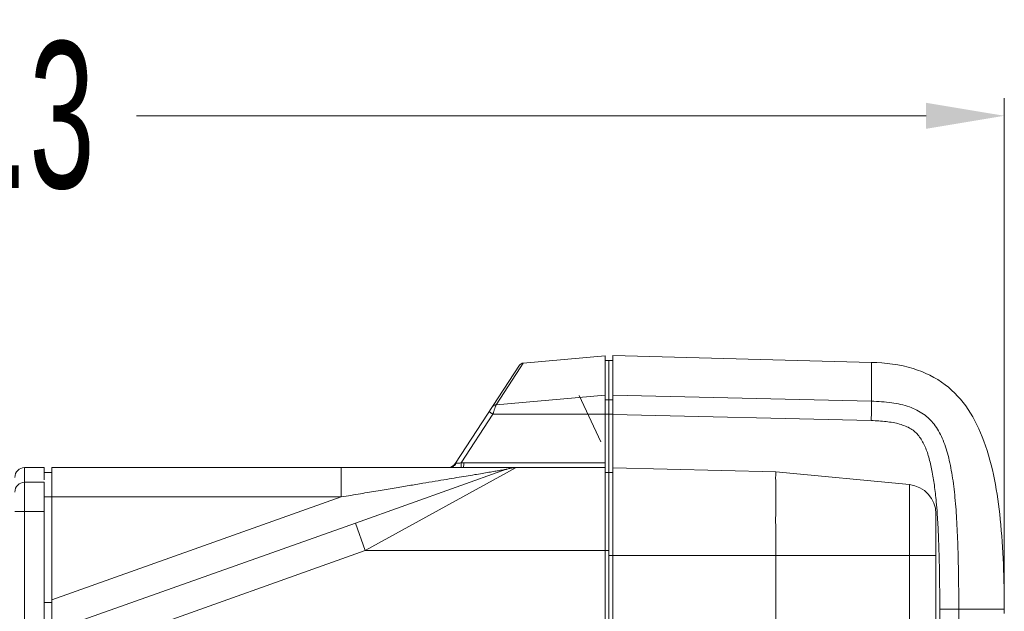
# Model space of a CAD drawing. Header units: millimetres. Extents: x -473 to 23648, y -382 to 1866.
# Tile 152 of 256: x 5475 to 5576, y 292 to 353. Entities that reach past the tile are written whole.
import ezdxf

# ---------------------------------------------------------------- set-up
doc = ezdxf.new("R2010")
doc.units = ezdxf.units.MM
doc.header["$LTSCALE"] = 80
doc.header["$PDMODE"] = 3
doc.header["$PDSIZE"] = 0.3
doc.layers.get('0').update_dxf_attribs({"linetype": 'CONTINUOUS'})
doc.layers.get('DEFPOINTS').update_dxf_attribs({"linetype": 'CONTINUOUS'})
for name, color, linetype in [('02___PRT_ALL_AXES', 7, 'CONTINUOUS'), ('06_ALL_SURFS', 7, 'CONTINUOUS'), ('09_ALL_ROUNDS', 7, 'CONTINUOUS'), ('20_ALL_FEATURES', 7, 'CONTINUOUS')]:
    doc.layers.add(name, color=color, linetype=linetype)
doc.styles.get("Standard").update_dxf_attribs({"font": 'technic_.ttf', "width": 0.7})
doc.dimstyles.get("Standard").update_dxf_attribs({"dimtxt": 3, "dimasz": 3, "dimexe": 0.18, "dimexo": 0.0625, "dimgap": 0.09, "dimtad": 1, "dimdsep": 46, "dimtxsty": 'STANDARD', "dimcen": 0.09, "dimadec": 0, "dimazin": 0, "dimtol": 1, "dimtp": 0.01, "dimtm": 0.01, "dimtfac": 1, "dimtofl": 0, "dimtmove": 0, "dimatfit": 3, "dimfxl": 1, "dimtolj": 1, "dimarcsym": 0})

# ---------------------------------------------------------------- blocks, each defined once
blk = doc.blocks.new('*D59')
at = {"color": 0, "lineweight": 0, "transparency": 16777216}
for p, q in [((5359.52, 308.74), (5359.52, 344.77)), ((5575.77, 294.24), (5575.77, 344.77)), ((5367.52, 342.97), (5448.3, 342.97)), ((5567.77, 342.97), (5486.98, 342.97))]:
    blk.add_line(p, q, dxfattribs=at)
for points in [[(5367.52, 344.3), (5367.52, 341.64), (5359.52, 342.97)], [(5567.77, 341.64), (5567.77, 344.3), (5575.77, 342.97)]]:
    blk.add_solid(points, dxfattribs=at)
at = {"layer": 'DEFPOINTS', "color": 0, "lineweight": 0, "transparency": 16777216}
for p in [(5575.77, 342.97), (5359.52, 306.94), (5575.77, 292.44)]:
    blk.add_point(p, dxfattribs=at)
at = {"color": 0, "lineweight": 0, "transparency": 16777216, "insert": (5467.64, 342.97), "char_height": 15, "attachment_point": 5}
blk.add_mtext('\\A1;216.3', dxfattribs=at)

msp = doc.modelspace()

# ---------------------------------------------------------------- linework, layer by layer
at = {"linetype": 'Continuous', "lineweight": 0}
for p, q in [((5534.918, 318.385), (5526.544, 317.653)), ((5519.614, 307.397), (5526.169, 317.428)), ((5526.235, 317.179), (5526.544, 317.653)), ((5523.759, 313.388), (5526.235, 317.179)), ((5534.918, 314.357), (5523.759, 313.388)), ((5523.738, 313.326), (5523.759, 313.388)), ((5520.198, 307.444), (5523.441, 312.407)), ((5534.918, 312.407), (5523.441, 312.407)), ((5534.918, 312.407), (5534.918, 306.944)), ((5520.454, 307.444), (5534.918, 307.444)), ((5519.052, 306.944), (5507.929, 306.944)), ((5525.816, 306.944), (5520.41, 306.944))]:
    msp.add_line(p, q, dxfattribs=at)
for centre, radius, start, end in [((5526.588, 317.155), 0.5, 94.99997, 146.83364), ((5518.777, 307.944), 1, 269.99999, 326.83368), ((5520.443, 242.107), 65.338, 89.99098, 90.21535), ((5520.416, 223.074), 83.87, 90.00377, 90.18016)]:
    msp.add_arc(centre, radius, start, end, dxfattribs=at)
for points, knots in [([(5523.384, 313.167), (5523.412, 313.209), (5523.479, 313.284), (5523.61, 313.361), (5523.709, 313.384), (5523.759, 313.388)], [0, 0, 0, 0, 0.14929768, 0.29890374, 0.44901574, 0.44901574, 0.44901574, 0.44901574]), ([(5523.066, 312.68), (5523.055, 312.663), (5523.169, 312.615), (5523.248, 312.525), (5523.376, 312.45), (5523.441, 312.407)], [0, 0, 0, 0, 0.06209457, 0.23051029, 0.46483804, 0.46483804, 0.46483804, 0.46483804]), ([(5523.474, 312.511), (5523.485, 312.547), (5523.51, 312.621), (5523.547, 312.737), (5523.585, 312.858), (5523.625, 312.983), (5523.667, 313.107), (5523.704, 313.221), (5523.727, 313.294), (5523.738, 313.326)], [0, 0, 0, 0, 0.11407901, 0.23471517, 0.36370157, 0.49662235, 0.62878253, 0.75363502, 0.85741761, 0.85741761, 0.85741761, 0.85741761]), ([(5519.685, 307.397), (5519.635, 307.31), (5519.52, 307.156), (5519.364, 307.039), (5519.282, 307)], [0, 0, 0, 0, 0.29965731, 0.57223639, 0.57223639, 0.57223639, 0.57223639]), ([(5519.685, 307.397), (5519.671, 307.397), (5519.651, 307.393), (5519.619, 307.406), (5519.614, 307.397)], [0, 0, 0, 0, 0.039534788, 0.071035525, 0.071035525, 0.071035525, 0.071035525]), ([(5520.198, 307.444), (5520.151, 307.428), (5520.062, 307.409), (5519.937, 307.399), (5519.834, 307.396), (5519.753, 307.396), (5519.705, 307.397), (5519.685, 307.397)], [0, 0, 0, 0, 0.14743456, 0.27217561, 0.37489939, 0.45614712, 0.51752367, 0.51752367, 0.51752367, 0.51752367]), ([(5519.462, 306.942), (5519.39, 306.942), (5519.253, 306.943), (5519.117, 306.944), (5519.052, 306.944)], [0, 0, 0, 0, 0.21511489, 0.40916131, 0.40916131, 0.40916131, 0.40916131]), ([(5520.152, 306.944), (5520.076, 306.944), (5519.922, 306.943), (5519.691, 306.942), (5519.538, 306.942), (5519.462, 306.942)], [0, 0, 0, 0, 0.22851988, 0.4623771, 0.69037232, 0.69037232, 0.69037232, 0.69037232]), ([(5520.157, 306.944), (5520.18, 306.948), (5520.173, 307.072), (5520.187, 307.135), (5520.193, 307.196)], [0, 0, 0, 0, 0.07273702, 0.25599701, 0.25599701, 0.25599701, 0.25599701]), ([(5520.41, 306.944), (5520.434, 306.944), (5520.428, 307.075), (5520.442, 307.133), (5520.448, 307.194)], [0, 0, 0, 0, 0.07044167, 0.2541495, 0.2541495, 0.2541495, 0.2541495])]:
    msp.add_open_spline(points, degree=3, knots=knots, dxfattribs=at)
for points in [[(5523.441, 312.407), (5523.452, 312.442), (5523.463, 312.476), (5523.474, 312.511)], [(5520.193, 307.196), (5520.201, 307.278), (5520.198, 307.361), (5520.198, 307.444)], [(5520.448, 307.194), (5520.456, 307.277), (5520.454, 307.361), (5520.454, 307.444)], [(5519.282, 307), (5519.21, 306.966), (5519.131, 306.944), (5519.052, 306.944)]]:
    msp.add_open_spline(points, degree=3, dxfattribs=at)
at = {"layer": '02___PRT_ALL_AXES', "linetype": 'Continuous', "lineweight": 0}
for p, q in [((5535.718, 297.944), (5535.718, 318.41)), ((5562.168, 317.717), (5535.718, 318.41)), ((5535.318, 297.944), (5535.318, 317.92)), ((5535.318, 317.92), (5535.718, 317.92)), ((5562.168, 313.746), (5562.168, 317.717)), ((5535.718, 314.382), (5562.168, 313.746)), ((5535.318, 313.895), (5535.718, 313.895)), ((5535.318, 312.407), (5535.718, 312.407)), ((5535.718, 312.397), (5562.151, 311.762)), ((5535.318, 306.444), (5535.718, 306.444)), ((5552.382, 306.498), (5535.718, 306.934)), ((5552.382, 306.498), (5566.051, 305.202)), ((5566.051, 305.202), (5566.051, 303.121)), ((5566.051, 303.121), (5566.05, 302.215)), ((5566.05, 302.215), (5566.051, 297.945)), ((5568.768, 302.215), (5568.768, 297.944)), ((5535.318, 297.944), (5552.382, 297.944)), ((5552.382, 297.944), (5566.051, 297.945)), ((5568.768, 297.944), (5566.051, 297.944)), ((5575.768, 292.444), (5569.16, 292.444)), ((5569.16, 292.444), (5569.16, 286.944)), ((5571.105, 292.444), (5571.105, 272.444)), ((5575.768, 292.021), (5575.768, 292.444))]:
    msp.add_line(p, q, dxfattribs=at)
for centre, radius, start, end in [((5565.768, 302.215), 3, 359.99997, 84.5853), ((5402.5, 304.739), 149.888, 359.59641, 359.71828), ((5502.673, 297.628), 66.39, 3.43456, 3.97084), ((5412.859, 293.745), 156.292, 1.34084, 1.54348), ((5357.598, 292.7), 211.562, 359.93079, 1.27348)]:
    msp.add_arc(centre, radius, start, end, dxfattribs=at)
for points, knots in [([(5562.168, 317.717), (5563.612, 317.679), (5566.292, 317.362), (5569.801, 315.663), (5572.246, 312.954), (5574.419, 308.312), (5575.582, 301.316), (5575.768, 295.523), (5575.768, 292.444)], [0, 0, 0, 0, 4.3343885, 7.9831135, 11.4331905, 15.0567278, 23.2263667, 32.4611396, 32.4611396, 32.4611396, 32.4611396]), ([(5562.168, 313.746), (5562.176, 313.675), (5562.173, 313.454), (5562.175, 313.029), (5562.165, 312.439), (5562.156, 311.998), (5562.151, 311.762)], [0, 0, 0, 0, 0.2150467, 0.6596416, 1.2762507, 1.984903, 1.984903, 1.984903, 1.984903]), ([(5562.168, 313.746), (5562.862, 313.729), (5564.176, 313.646), (5566.001, 313.25), (5567.511, 312.51), (5568.672, 311.388), (5569.495, 309.915), (5570.072, 308.132), (5570.469, 306.087), (5570.749, 303.809), (5570.925, 301.302), (5571.032, 298.565), (5571.094, 295.587), (5571.105, 293.52), (5571.105, 292.444)], [0, 0, 0, 0, 2.0833063, 3.9406331, 5.5699089, 7.0579872, 8.7097997, 10.5779302, 12.6588101, 14.9513067, 17.4614562, 20.1958918, 23.1681749, 26.3960883, 26.3960883, 26.3960883, 26.3960883]), ([(5562.151, 311.762), (5562.665, 311.749), (5563.643, 311.694), (5565.017, 311.459), (5566.192, 311.005), (5567.078, 310.223), (5567.651, 309.19), (5568.071, 307.989), (5568.386, 306.614), (5568.633, 305.086), (5568.798, 303.605), (5568.875, 302.634), (5568.903, 302.225)], [0, 0, 0, 0, 1.5425355, 2.9342156, 4.1725081, 5.2689802, 6.4015527, 7.6743459, 9.0805016, 10.6255544, 12.3180242, 13.5475083, 13.5475083, 13.5475083, 13.5475083]), ([(5552.382, 306.498), (5552.38, 306.447), (5552.372, 306.234), (5552.37, 305.731), (5552.387, 304.95), (5552.387, 304.331), (5552.385, 304.002)], [0, 0, 0, 0, 0.1530289, 0.6391698, 1.5090013, 2.4958797, 2.4958797, 2.4958797, 2.4958797]), ([(5552.384, 303.683), (5552.38, 303.136), (5552.367, 301.948), (5552.378, 300.035), (5552.382, 298.67), (5552.382, 297.944)], [0, 0, 0, 0, 1.6422164, 3.562352, 5.7387067, 5.7387067, 5.7387067, 5.7387067]), ([(5568.944, 301.605), (5568.984, 300.935), (5569.04, 299.718), (5569.08, 298.5), (5569.094, 297.954)], [0, 0, 0, 0, 2.0162632, 3.6542032, 3.6542032, 3.6542032, 3.6542032])]:
    msp.add_open_spline(points, degree=3, knots=knots, dxfattribs=at)
at = {"layer": '06_ALL_SURFS', "linetype": 'Continuous', "lineweight": 0}
msp.add_line((5532.255, 314.34), (5534.475, 309.578), dxfattribs=at)
at = {"layer": '09_ALL_ROUNDS', "linetype": 'Continuous', "lineweight": 0}
for p, q in [((5475.518, -13.056), (5475.518, 306.944)), ((5475.518, 306.944), (5477.518, 306.944)), ((5477.518, 306.944), (5477.518, 305.708)), ((5507.929, 303.944), (5507.929, 306.944)), ((5524.83, 306.771), (5509.365, 301.271)), ((5522.178, 306.944), (5520.41, 306.944)), ((5523.813, 306.944), (5522.178, 306.944)), ((5523.928, 306.944), (5523.813, 306.944)), ((5524.54, 306.944), (5523.928, 306.944)), ((5525.835, 306.944), (5524.164, 306.026)), ((5524.866, 306.944), (5524.54, 306.944)), ((5525.168, 306.869), (5524.83, 306.771)), ((5525.74, 306.944), (5524.866, 306.944)), ((5525.812, 306.944), (5525.74, 306.944)), ((5477.518, 305.444), (5475.518, 305.444)), ((5477.518, 305.444), (5477.518, -11.556)), ((5524.164, 306.026), (5510.37, 298.444)), ((5474.518, 302.444), (5477.518, 302.444)), ((5510.37, 298.444), (5509.365, 301.271))]:
    msp.add_line(p, q, dxfattribs=at)
for centre, radius, start, end in [((5475.518, 305.944), 1, 90, 180), ((5525.835, 303.944), 3, 89.99966, 109.57785), ((5475.518, 304.444), 1, 90, 180)]:
    msp.add_arc(centre, radius, start, end, dxfattribs=at)
msp.add_open_spline([(5524.83, 306.771), (5524.805, 306.764), (5524.697, 306.753), (5524.464, 306.707), (5524.089, 306.648), (5523.596, 306.564), (5523.002, 306.465), (5522.317, 306.351), (5521.542, 306.221), (5520.676, 306.076), (5519.715, 305.916), (5518.657, 305.739), (5517.495, 305.544), (5516.222, 305.331), (5514.829, 305.098), (5513.307, 304.844), (5511.648, 304.566), (5509.841, 304.264), (5508.585, 304.054), (5507.929, 303.944)], degree=3, knots=[0, 0, 0, 0, 0.0790571, 0.3238997, 0.7127843, 1.2176853, 1.8231458, 2.5178495, 3.3017954, 4.1797031, 5.1532848, 6.2242193, 7.3990817, 8.6864504, 10.0961558, 11.6367829, 13.3149652, 15.1421827, 17.1352487, 17.1352487, 17.1352487, 17.1352487], dxfattribs=at)
at = {"layer": '20_ALL_FEATURES', "linetype": 'Continuous', "lineweight": 0}
for p, q in [((5534.918, 318.385), (5534.918, 312.407)), ((5535.318, 317.92), (5534.918, 317.92)), ((5535.318, 317.92), (5535.318, 306.36)), ((5535.318, 313.895), (5534.918, 313.895)), ((5535.318, 312.407), (5534.918, 312.407)), ((5477.518, 306.444), (5478.318, 306.444)), ((5478.318, -13.056), (5478.318, 306.944)), ((5478.318, 306.944), (5507.929, 306.944)), ((5534.918, 306.944), (5525.835, 306.944)), ((5534.918, 306.944), (5534.918, -13.056)), ((5535.318, 306.444), (5534.918, 306.444)), ((5477.518, 303.944), (5507.929, 303.944)), ((5507.929, 303.944), (5478.318, 293.413)), ((5509.365, 301.271), (5478.318, 290.229)), ((5510.37, 298.444), (5478.318, 287.045)), ((5535.318, 298.444), (5510.37, 298.444)), ((5535.318, 299.1), (5535.318, -12.556)), ((5535.718, 158.444), (5535.718, 297.944)), ((5552.382, 297.944), (5552.382, 158.844)), ((5566.051, 297.945), (5566.051, 158.844)), ((5568.768, 297.944), (5568.768, 158.844)), ((5477.518, 293.128), (5478.318, 293.128))]:
    msp.add_line(p, q, dxfattribs=at)

# ---------------------------------------------------------------- dimensions: what is measured, and where the dimension line sits
at = {"color": 3, "lineweight": 0}
dim = msp.add_linear_dim(base=(5575.767587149, 342.968891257), p1=(5359.517587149, 306.944375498), p2=(5575.767587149, 292.444375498), dimstyle='STANDARD', override={"dimtxt": 15, "dimasz": 8, "dimexe": 1.8, "dimexo": 1.8, "dimtad": 0, "dimdec": 1, "dimzin": 0, "dimdsep": 0, "dimcen": 0.5, "dimtol": 0, "dimtdec": 4, "dimtzin": 0, "dimlwd": 0, "dimlwe": 0}, dxfattribs=at)
dim.commit()
dim.dimension.update_dxf_attribs({"geometry": '*D59', "text_midpoint": (5467.642587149, 342.968891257)})

doc.saveas('drawing.dxf')
